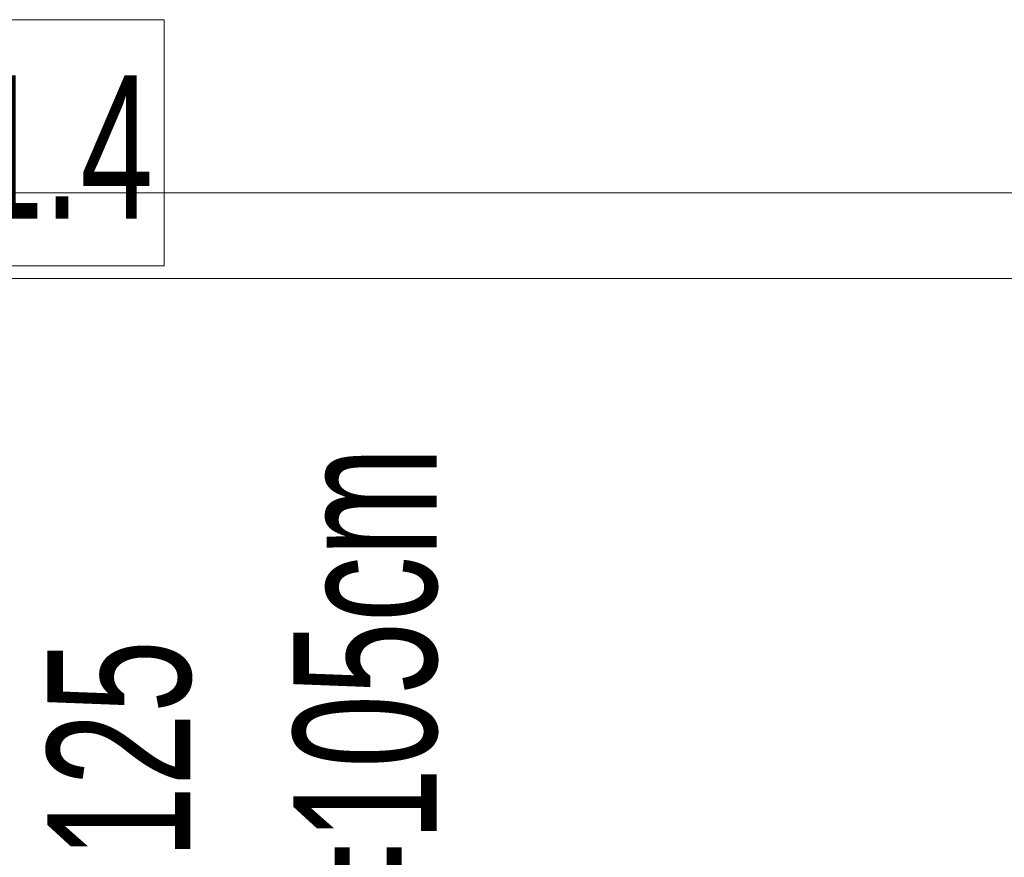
# Model space of a CAD drawing. Header units: centimetres. Extents: x 376 to 6517, y 1901 to 66534.
# Tile 95 of 105: x 2701 to 2770, y 66341 to 66399. Entities that reach past the tile are written whole.
import ezdxf

# ---------------------------------------------------------------- set-up
doc = ezdxf.new("R2010")
doc.units = ezdxf.units.CM
doc.layers.add('A-GLAZ-IDEN', color=7, linetype='Continuous', lineweight=5)
doc.layers.add('A-WALL', color=7, linetype='Continuous', lineweight=35)
doc.styles.add('Arial Narrow_1', font='ARIALN.TTF', dxfattribs={"width": 0.8, "height": 10})

msp = doc.modelspace()

# ---------------------------------------------------------------- linework, layer by layer
at = {"layer": 'A-GLAZ-IDEN', "color": 250, "true_color": 0x303030, "flags": 128}
msp.add_lwpolyline([(2690.851, 66399.349), (2711.491, 66399.349), (2711.491, 66382.149), (2690.851, 66382.149)], close=True, dxfattribs=at)
at = {"layer": 'A-WALL', "lineweight": 5}
for p, q in [((2507.397, 66387.262), (2996.497, 66387.262)), ((2990.497, 66381.262), (2513.397, 66381.262))]:
    msp.add_line(p, q, dxfattribs=at)

# ---------------------------------------------------------------- texts
at = {"layer": 'A-GLAZ-IDEN', "color": 250, "true_color": 0x303030, "insert": (2690.851, 66395.458), "char_height": 10, "width": 24.69197, "attachment_point": 1, "style": 'Arial Narrow_1'}
msp.add_mtext('O1.4', dxfattribs=at)
at = {"layer": 'A-GLAZ-IDEN', "char_height": 10, "attachment_point": 1, "rotation": 90, "style": 'Arial Narrow_1'}
for s, insert, width in [('hp=105cm', (2720.52, 66326.437), 53.8734), ('125', (2703.322, 66340.725), 19.2405)]:
    msp.add_mtext(s, dxfattribs=dict(at, insert=insert, width=width))

doc.saveas('drawing.dxf')
